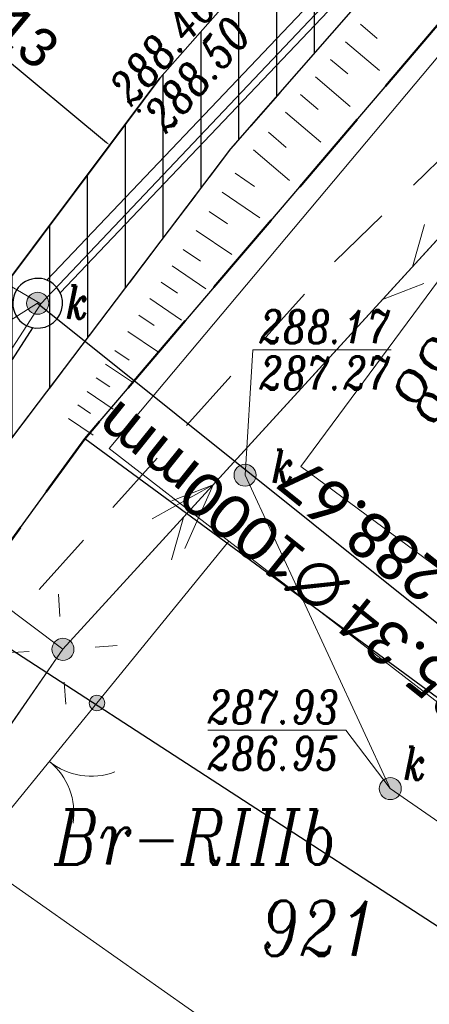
# Model space of a CAD drawing. Header units: metres. Extents: x -1 to 7476305, y 0 to 5497191.
# Tile 95 of 115: x 7475262.18 to 7475271.47, y 5497033.53 to 5497055.86. Entities that reach past the tile are written whole.
import ezdxf
from ezdxf.enums import TextEntityAlignment as Align

# ---------------------------------------------------------------- set-up
doc = ezdxf.new("R2010")
doc.units = ezdxf.units.M
for name, pattern in [('420-500', [1.5, 1, -0.5]), ('EGBO02-500', [2.5, 1.5, -1]), ('KTCR02-500', [1.5, 1, -0.5])]:
    doc.linetypes.add(name, pattern=pattern)
for name, color, linetype, lineweight, true_color in [('BUBZ01_1', 7, 'Continuous', 5, 0x0a0909), ('EGBB01', 7, 'Continuous', 5, 0x0a0909), ('EGBD03', 7, 'Continuous', 5, 0x0a0909), ('EGBK02', 7, 'Continuous', 5, 0x0a0909), ('EGBO02', 7, 'Continuous', 5, 0x0a0909), ('KTCR02', 7, 'Continuous', 5, 0x0a0909), ('KTKR01', 7, 'Continuous', 5, 0x0a0909), ('KTOK05_01', 7, 'Continuous', 5, 0x0a0909), ('RTPW01', 7, 'Continuous', 5, 0x0a0909), ('RTPW02', 7, 'Continuous', 5, 0x0a0909), ('suepnn', 7, 'Continuous', 5, 0x0a0909), ('SUPK_01', 7, 'Continuous', 5, 0x0a0909), ('SUSM01', 7, 'Continuous', 5, 0x0a0909), ('SUSM04_01_E', 7, 'Continuous', 5, 0x0a0909), ('sutp', 7, 'Continuous', 5, 0x0a0909), ('SUUS15_05_K', 7, 'Continuous', 5, 0x0a0909), ('SZOPO_905', 7, 'Continuous', 5, 0x0a0909)]:
    doc.layers.add(name, color=color, linetype=linetype, lineweight=lineweight, true_color=true_color)
for name, color, linetype in [('C-DROGI-SYTUACJA', 7, 'Continuous'), ('C-DROGI-SYTUACJA-ETYKIETY', 7, 'Continuous'), ('C-SIECI-RURY', 150, 'Continuous'), ('C-SIECI-STRUKTURY', 150, 'Continuous'), ('C-SIECI-STRUKTURY-ETYKIETY', 154, 'Continuous'), ('D_chodnik do przełożenia', 3, 'Continuous'), ('D_Granice pasa drogowego', 30, '420-500'), ('D_wymiary', 7, 'Continuous')]:
    doc.layers.add(name, color=color, linetype=linetype)
doc.layers.add('D_opis', color=7, linetype='Continuous', lineweight=18, plot=False)
doc.styles.add('! rom po 1.8mm', font='calibri.ttf', dxfattribs={"height": 0.9})
doc.styles.add('KAMIL', font='calibri.ttf', dxfattribs={"height": 0.75})
doc.styles.add('Style-ITALIC_1250', font='ITALIC_1250.shx')
doc.linetypes.add('KTOK05_01-500', pattern='A,3.75,[13,dgnlstyle-rozp_2015.shx,S=0.002778,R=0,X=0,Y=0],3.75', length=7.5)
doc.dimstyles.new('! 500', dxfattribs={"dimscale": 5, "dimtxt": 0.9, "dimasz": 0.18, "dimexe": 0.08, "dimexo": 0.04, "dimgap": 0.07, "dimtad": 1, "dimzin": 1, "dimtxsty": '! rom po 1.8mm', "dimcen": 0.09, "dimclrd": 256, "dimclre": 256, "dimclrt": 256, "dimazin": 1, "dimtfac": 1, "dimtix": 1, "dimtmove": 1, "dimatfit": 1, "dimfxl": 0.2, "dimlwd": -1, "dimlwe": -1, "dimarcsym": 0})

# ---------------------------------------------------------------- blocks, each defined once
blk = doc.blocks.new('*D84')
at = {"layer": 'D_wymiary', "transparency": 16777216}
for p, q in [((7475258.74, 5497057.576), (7475258.715, 5497057.545)), ((7475258.809, 5497057.519), (7475264.15, 5497053.076)), ((7475264.216, 5497053.014), (7475264.193, 5497052.987))]:
    blk.add_line(p, q, dxfattribs=at)
at = {"layer": 'D_wymiary', "lineweight": 30, "transparency": 16777216}
for points in [[(7475258.819, 5497057.53), (7475258.8, 5497057.507), (7475258.74, 5497057.576)], [(7475264.159, 5497053.087), (7475264.14, 5497053.064), (7475264.219, 5497053.018)]]:
    blk.add_solid(points, dxfattribs=at)
at = {"layer": 'Defpoints', "color": 0, "lineweight": 30, "transparency": 16777216}
for p in [(7475258.753, 5497057.591, 288.855), (7475264.219, 5497053.018), (7475264.228, 5497053.029)]:
    blk.add_point(p, dxfattribs=at)
at = {"layer": 'D_wymiary', "lineweight": 30, "transparency": 16777216, "insert": (7475261.857, 5497055.75), "char_height": 0.9, "attachment_point": 5, "rotation": 320.2416, "style": '! rom po 1.8mm'}
blk.add_mtext('7,13', dxfattribs=at)
blk = doc.blocks.new('*D131')
at = {"layer": 'D_opis', "transparency": 16777216}
for p, q in [((7475285.085, 5497071.614), (7475313.148, 5497052.057)), ((7475313.064, 5497052.006), (7475266.284, 5496984.879)), ((7475238.202, 5497004.339), (7475266.265, 5496984.782))]:
    blk.add_line(p, q, dxfattribs=at)
at = {"layer": 'D_opis', "lineweight": 30, "transparency": 16777216}
for points in [[(7475313.051, 5497052.014), (7475313.076, 5497051.997), (7475313.115, 5497052.08)], [(7475266.271, 5496984.888), (7475266.296, 5496984.87), (7475266.232, 5496984.805)]]:
    blk.add_solid(points, dxfattribs=at)
at = {"layer": 'Defpoints', "color": 0, "lineweight": 30, "transparency": 16777216}
for p in [(7475285.068, 5497071.625), (7475238.185, 5497004.351), (7475266.232, 5496984.805)]:
    blk.add_point(p, dxfattribs=at)
at = {"layer": 'D_opis', "lineweight": 30, "transparency": 16777216, "insert": (7475288.525, 5497019.243), "char_height": 0.9, "attachment_point": 5, "rotation": 55.1278, "style": '! rom po 1.8mm'}
blk.add_mtext('istn. chodnik do odtworzenia\\Pdł. 82,00m', dxfattribs=at)
blk = doc.blocks.new('SUUS15_05_K')
at = {"layer": 'SUUS15_05_K', "linetype": 'Continuous', "lineweight": 13, "true_color": 0x7a7a7a}
h = blk.add_hatch(color=8, dxfattribs=at)
edge = h.paths.add_edge_path()
edge.add_arc((0, 0), 0.25, 0, 360)
at = {"layer": 'SUUS15_05_K', "color": 36, "linetype": 'Continuous', "lineweight": 13, "true_color": 0x803300}
blk.add_circle((0, 0), 0.25, dxfattribs=at)
blk = doc.blocks.new('510')
at = {"layer": 'SUSM04_01_E', "linetype": 'Continuous', "lineweight": 13, "true_color": 0x7a7a7a}
h = blk.add_hatch(color=8, dxfattribs=at)
edge = h.paths.add_edge_path()
edge.add_arc((0, 0), 0.25, 0, 360)
at = {"layer": 'SUSM04_01_E', "color": 18, "linetype": 'Continuous', "lineweight": 13, "true_color": 0x0a0909}
blk.add_circle((0, 0), 0.25, dxfattribs=at)
blk = doc.blocks.new('SUSM01')
at = {"layer": 'SUSM01', "color": 18, "linetype": 'Continuous', "lineweight": 13, "true_color": 0x0a0909}
for p, q in [((-0.543, 0.545), (-0.897, 0.899)), ((0.517, 0.545), (0.871, 0.899)), ((-0.897, -0.869), (-0.543, -0.515)), ((0.871, -0.869), (0.517, -0.515))]:
    blk.add_line(p, q, dxfattribs=at)
blk = doc.blocks.new('905')
at = {"layer": 'SZOPO_905', "color": 18, "linetype": 'Continuous', "lineweight": 13, "true_color": 0x0a0909}
for centre, start, end in [((-1.5, 0), 0, 60), ((1.5, 0), 120, 180)]:
    blk.add_arc(centre, 1.5, start, end, dxfattribs=at)
blk = doc.blocks.new('RTPW02')
at = {"layer": 'RTPW02', "linetype": 'Continuous', "lineweight": 13, "true_color": 0x0a0909}
h = blk.add_hatch(color=18, dxfattribs=at)
edge = h.paths.add_edge_path()
edge.add_arc((0, 0), 0.045, 0, 360)
blk = doc.blocks.new('MDCP_klauzula')
at = {"layer": 'KTOK05_01', "linetype": 'Continuous', "lineweight": 18}
h = blk.add_hatch(color=252, dxfattribs=at)
edge = h.paths.add_edge_path()
edge.add_arc((7475263.932, 5497040.362), 0.175, 0, 360)
at = {"layer": 'BUBZ01_1', "color": 252, "linetype": 'Continuous', "lineweight": 18}
for p, q in [((7475270.287, 5497055.439), (7475269.906, 5497055.763)), ((7475270.336, 5497054.709), (7475269.566, 5497055.363)), ((7475269.615, 5497054.633), (7475269.226, 5497054.964)), ((7475269.672, 5497053.896), (7475268.887, 5497054.564)), ((7475268.944, 5497053.827), (7475268.547, 5497054.165)), ((7475269.008, 5497053.084), (7475268.207, 5497053.765)), ((7475268.224, 5497052.964), (7475267.819, 5497053.308)), ((7475268.297, 5497052.214), (7475267.479, 5497052.909)), ((7475267.504, 5497052.081), (7475267.062, 5497052.381)), ((7475267.627, 5497051.365), (7475266.769, 5497051.948)), ((7475266.892, 5497051.232), (7475266.475, 5497051.515)), ((7475266.989, 5497050.534), (7475266.181, 5497051.082)), ((7475266.279, 5497050.383), (7475265.888, 5497050.649)), ((7475266.397, 5497049.761), (7475265.636, 5497050.277)), ((7475265.754, 5497049.656), (7475265.384, 5497049.906)), ((7475265.85, 5497049.049), (7475265.133, 5497049.535)), ((7475265.229, 5497048.928), (7475264.881, 5497049.164)), ((7475265.304, 5497048.336), (7475264.629, 5497048.793)), ((7475264.66, 5497048.14), (7475264.336, 5497048.36)), ((7475264.757, 5497047.623), (7475264.126, 5497048.051)), ((7475264.223, 5497047.534), (7475263.916, 5497047.741)), ((7475264.301, 5497047.029), (7475263.706, 5497047.432)), ((7475263.785, 5497046.927), (7475263.497, 5497047.123)), ((7475263.845, 5497046.435), (7475263.287, 5497046.813))]:
    blk.add_line(p, q, dxfattribs=at)
at = {"layer": 'EGBB01', "color": 252, "linetype": 'Continuous', "lineweight": 18, "flags": 128}
for points in [[(7475268.55, 5497045.73), (7475280.777, 5497036.679), (7475285.695, 5497043.323), (7475278.662, 5497048.528), (7475280.27, 5497050.701), (7475275.076, 5497054.546), (7475268.55, 5497045.73)], [(7475261.163, 5497036.839), (7475268.679, 5497031.551), (7475264.281, 5497025.301), (7475256.765, 5497030.589), (7475261.163, 5497036.839)]]:
    blk.add_lwpolyline(points, close=True, dxfattribs=at)
at = {"layer": 'EGBD03', "color": 96, "linetype": 'Continuous', "lineweight": 30, "flags": 128}
for points in [[(7475224.229, 5496974.661), (7475234.774, 5496999.181), (7475244.883, 5497018.143), (7475247.158, 5497021.622), (7475253.509, 5497032.362), (7475263.655, 5497046.357), (7475275.03, 5497059.7), (7475278.404, 5497063.267), (7475280.249, 5497065.127), (7475283.737, 5497068.192)], [(7475293.86, 5497051.22), (7475281.69, 5497033.1), (7475263.655, 5497046.357)]]:
    blk.add_lwpolyline(points, dxfattribs=at)
at = {"layer": 'EGBO02', "color": 252, "linetype": 'EGBO02-500', "lineweight": 18, "flags": 128}
blk.add_lwpolyline([(7475310.722, 5497088.786), (7475293.365, 5497073.57), (7475280.887, 5497061.635), (7475269.087, 5497050.145), (7475260.656, 5497040.742), (7475252.665, 5497026.697), (7475247.491, 5497016.342), (7475242.529, 5497005.703), (7475231.803, 5496984.157), (7475223.059, 5496966.836), (7475208.823, 5496940.062), (7475188.311, 5496901.265), (7475181.318, 5496888.389), (7475171.576, 5496875.579), (7475162.425, 5496863.399)], dxfattribs=at)
at = {"layer": 'KTCR02', "color": 252, "linetype": 'KTCR02-500', "lineweight": 18, "flags": 128}
blk.add_lwpolyline([(7475318.09, 5497102.78), (7475319.59, 5497101.07), (7475316.43, 5497098.44), (7475313, 5497095.57), (7475302.42, 5497086.74), (7475292.62, 5497078.32), (7475284.25, 5497070.97), (7475282.24, 5497069.06), (7475278.27, 5497065.23), (7475276.37, 5497063.29), (7475271.56, 5497058.19), (7475266.97, 5497052.93), (7475261.4, 5497045.58), (7475256.95, 5497038.97), (7475254.55, 5497035.06), (7475250.74, 5497028.48), (7475249.26, 5497025.96), (7475246.67, 5497021.06), (7475242.67, 5497013.29), (7475239.43, 5497006.85), (7475237.53, 5497003), (7475227.8, 5496982.89)], dxfattribs=at)
at = {"layer": 'KTKR01', "color": 252, "linetype": 'Continuous', "lineweight": 18, "flags": 128}
blk.add_lwpolyline([(7475248.4, 5497028.94), (7475252.58, 5497036.21), (7475255.06, 5497040.12), (7475259.57, 5497046.81), (7475265.36, 5497054.54), (7475270, 5497059.8), (7475274.82, 5497064.93), (7475281.29, 5497071.24), (7475282.05, 5497071.93), (7475291.36, 5497080.2), (7475300.96, 5497088.36), (7475309.73, 5497095.73), (7475310.51, 5497096.37), (7475316.61, 5497101.48), (7475318.09, 5497102.78), (7475330.5, 5497113.22)], dxfattribs=at)
at = {"layer": 'KTOK05_01', "color": 252, "linetype": 'Continuous', "lineweight": 18}
blk.add_line((7475263.932, 5497040.362), (7475261.775, 5497037.71), dxfattribs=at)
at = {"layer": 'KTOK05_01', "color": 252, "linetype": 'KTOK05_01-500', "lineweight": 18, "flags": 128}
for points in [[(7475271.854, 5497055.257), (7475264.206, 5497046.133), (7475266.92, 5497044.036), (7475263.932, 5497040.362)], [(7475266.92, 5497044.036), (7475281.26, 5497032.956), (7475284.897, 5497038.334)]]:
    blk.add_lwpolyline(points, dxfattribs=at)
at = {"layer": 'KTOK05_01', "color": 252, "linetype": 'Continuous', "lineweight": 18}
blk.add_circle((7475263.932, 5497040.362), 0.175, dxfattribs=at)
at = {"layer": 'suepnn', "color": 1, "linetype": 'Continuous', "lineweight": 13, "true_color": 0xfa0000}
blk.add_line((7475263.16, 5497041.58), (7475237.48, 5497060.92), dxfattribs=at)
at = {"layer": 'suepnn', "color": 1, "linetype": 'Continuous', "lineweight": 13, "true_color": 0xfa0000, "flags": 128}
for points in [[(7475213.493, 5497043.011), (7475228.438, 5497032.611), (7475243.96, 5497013.85), (7475263.16, 5497041.58), (7475279.69, 5497059.683)], [(7475265.184, 5497044.539), (7475266.565, 5497045.309), (7475265.923, 5497043.864)]]:
    blk.add_lwpolyline(points, dxfattribs=at)
at = {"layer": 'SUPK_01', "color": 36, "linetype": 'Continuous', "lineweight": 13, "true_color": 0x803300, "flags": 128}
for points in [[(7475283.66, 5497071.59), (7475262.66, 5497049.42), (7475261.592, 5497050.041)], [(7475262.66, 5497049.42), (7475249.55, 5497029.14), (7475248.379, 5497029.334)], [(7475285.011, 5497028.433), (7475270.58, 5497038.42), (7475267.29, 5497045.53)]]:
    blk.add_lwpolyline(points, dxfattribs=at)
at = {"layer": 'sutp', "color": 30, "linetype": 'Continuous', "lineweight": 13, "true_color": 0xff9100}
for p, q in [((7475263.16, 5497041.58), (7475279.69, 5497059.683)), ((7475271.083, 5497050.257), (7475271.356, 5497051.219)), ((7475270.408, 5497049.519), (7475271.342, 5497049.878)), ((7475266.565, 5497045.309), (7475265.632, 5497044.95)), ((7475265.891, 5497044.571), (7475265.618, 5497043.609)), ((7475243.96, 5497013.85), (7475263.16, 5497041.58))]:
    blk.add_line(p, q, dxfattribs=at)
at = {"layer": 'SUUS15_05_K', "color": 252, "linetype": 'Continuous', "lineweight": 18, "flags": 128}
for points in [[(7475262.587, 5497049.431), (7475261.131, 5497048.516), (7475260.981, 5497048.516)], [(7475267.29, 5497045.53), (7475267.465, 5497048.374), (7475267.615, 5497048.374)], [(7475270.58, 5497038.42), (7475269.576, 5497039.745), (7475269.426, 5497039.745)]]:
    blk.add_lwpolyline(points, dxfattribs=at)
at = {"layer": 'RTPW02', "color": 252, "linetype": 'Continuous', "lineweight": 18}
for p in [(7475264.659, 5497054.006), (7475264.887, 5497053.796)]:
    blk.add_blockref('RTPW02', p, dxfattribs=at)
at = {"layer": 'SUSM01', "color": 252, "linetype": 'Continuous', "lineweight": 18, "rotation": 48.82593315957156}
blk.add_blockref('SUSM01', (7475263.16, 5497041.58), dxfattribs=at)
at = {"layer": 'SUSM04_01_E', "color": 252, "linetype": 'Continuous', "lineweight": 18}
blk.add_blockref('510', (7475263.16, 5497041.58), dxfattribs=at)
at = {"layer": 'SUUS15_05_K', "color": 252, "linetype": 'Continuous', "lineweight": 18}
for p in [(7475262.587, 5497049.431), (7475267.29, 5497045.53), (7475270.58, 5497038.42)]:
    blk.add_blockref('SUUS15_05_K', p, dxfattribs=at)
at = {"layer": 'SZOPO_905', "color": 252, "linetype": 'Continuous', "lineweight": 18, "rotation": 230.8829155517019}
blk.add_blockref('905', (7475262.854, 5497039.036), dxfattribs=at)
at = {"layer": 'EGBB01', "color": 252, "linetype": 'Continuous', "lineweight": 18, "style": 'Style-ITALIC_1250', "width": 0.8}
blk.add_text('88', height=1.25, rotation=233.4913, dxfattribs=at).set_placement((7475271.044, 5497048.049), align=Align.CENTER)
at = {"layer": 'EGBD03', "color": 96, "linetype": 'Continuous', "lineweight": 30, "style": 'Style-ITALIC_1250', "width": 0.8}
blk.add_text('921', height=1.25, dxfattribs=at).set_placement((7475267.631, 5497034.624))
at = {"layer": 'EGBK02', "color": 252, "linetype": 'Continuous', "lineweight": 18, "style": 'Style-ITALIC_1250', "width": 0.8}
blk.add_text('Br-RIIIb', height=1.25, dxfattribs=at).set_placement((7475262.965, 5497036.696))
at = {"layer": 'RTPW02', "color": 252, "linetype": 'Continuous', "lineweight": 18, "style": 'Style-ITALIC_1250', "width": 0.8}
for s, p in [('288.46', (7475264.713, 5497053.873)), ('288.50', (7475265.502, 5497053.262))]:
    blk.add_text(s, height=0.75, rotation=48.5835, dxfattribs=at).set_placement(p)
at = {"layer": 'SUUS15_05_K', "color": 36, "linetype": 'Continuous', "lineweight": 13, "true_color": 0x803300, "style": 'Style-ITALIC_1250', "width": 0.8}
for s, p in [('k', (7475263.226, 5497049.08)), ('%%u288.17%%U', (7475267.615, 5497048.524)), ('k', (7475267.891, 5497045.357)), ('k', (7475270.879, 5497038.617))]:
    blk.add_text(s, height=0.75, dxfattribs=at).set_placement(p)
blk.add_text('%%o287.27%%O', height=0.75, dxfattribs=at).set_placement((7475267.615, 5497048.224), align=Align.TOP_LEFT)
blk.add_text('%%u287.93%%U', height=0.75, dxfattribs=at).set_placement((7475269.426, 5497039.895), align=Align.RIGHT)
blk.add_text('%%o286.95%%O', height=0.75, dxfattribs=at).set_placement((7475269.426, 5497039.595), align=Align.TOP_RIGHT)

msp = doc.modelspace()

# ---------------------------------------------------------------- hatches: boundary and pattern name
at = {"layer": 'D_chodnik do przełożenia', "lineweight": 30}
h = msp.add_hatch(dxfattribs=at)
h.set_pattern_fill('ANSI31', color=3, scale=0.27, angle=45)
h.paths.add_polyline_path([(7475265.36, 5497054.54), (7475264.22, 5497053.018), (7475259.57, 5497046.81), (7475255.06, 5497040.12), (7475252.58, 5497036.21), (7475248.314, 5497028.78), (7475244.36, 5497021.44), (7475240.69, 5497014.3), (7475237.52, 5497008.04), (7475236.215, 5497005.367), (7475238.213, 5497004.404), (7475241.05, 5497010.07), (7475244.67, 5497017.175), (7475247.44, 5497022.39), (7475250.74, 5497028.48), (7475255.75, 5497037.015), (7475259.702, 5497043.057), (7475261.4, 5497045.58), (7475266.97, 5497052.93), (7475271.56, 5497058.19), (7475278.27, 5497065.23), (7475283.245, 5497070.015), (7475284.274, 5497070.994), (7475285.039, 5497071.671), (7475283.49, 5497073.209), (7475281.29, 5497071.24), (7475274.82, 5497064.93), (7475270, 5497059.8)])

# ---------------------------------------------------------------- linework, layer by layer
at = {"layer": 'D_chodnik do przełożenia', "lineweight": 30, "flags": 128}
msp.add_lwpolyline([(7475250.74, 5497028.48), (7475255.75, 5497037.015), (7475259.702, 5497043.057), (7475261.4, 5497045.58), (7475266.97, 5497052.93), (7475271.56, 5497058.19), (7475278.27, 5497065.23), (7475283.245, 5497070.015), (7475284.274, 5497070.994), (7475285.039, 5497071.671), (7475283.49, 5497073.209), (7475281.29, 5497071.24), (7475274.82, 5497064.93), (7475270, 5497059.8), (7475265.36, 5497054.54), (7475264.22, 5497053.018), (7475259.57, 5497046.81), (7475255.06, 5497040.12), (7475252.58, 5497036.21), (7475248.314, 5497028.78)], dxfattribs=at)
at = {"layer": 'D_Granice pasa drogowego', "lineweight": 50, "ltscale": 2, "flags": 128}
msp.add_lwpolyline([(7474871.194, 5496602.021), (7474875.844, 5496605.985), (7474886.51, 5496614.328), (7474893.187, 5496619.551), (7474906.364, 5496629.859), (7474908.002, 5496630.38), (7474914.804, 5496638.74), (7474928.905, 5496651.777), (7474946.406, 5496669.552), (7474957.321, 5496680.639), (7474994.148, 5496718.045), (7475014.642, 5496738.841), (7475028.014, 5496750.844), (7475033.755, 5496755.998), (7475037.841, 5496759.479), (7475046.672, 5496767.002), (7475050.423, 5496770.198), (7475056.626, 5496775.2), (7475065.197, 5496781.478), (7475069.506, 5496784.668), (7475083.953, 5496795.64), (7475091.313, 5496801.229), (7475097.69, 5496806.073), (7475103.398, 5496810.407), (7475110.576, 5496816.081), (7475114.68, 5496819.326), (7475120.064, 5496824.042), (7475130.991, 5496833.37), (7475144.36, 5496846.35), (7475159.914, 5496864.742), (7475165.321, 5496871.433), (7475168.549, 5496875.377), (7475175.09, 5496884.328), (7475189.457, 5496903.989), (7475193.179, 5496911.075), (7475198.108, 5496920.456), (7475202.904, 5496929.586), (7475209.984, 5496944.676), (7475224.229, 5496974.661), (7475228.871, 5496985.456), (7475234.774, 5496999.181), (7475235.211, 5497000), (7475244.883, 5497018.143), (7475247.158, 5497021.622), (7475253.509, 5497032.362), (7475263.655, 5497046.357), (7475275.03, 5497059.7), (7475278.404, 5497063.267), (7475280.249, 5497065.127), (7475283.737, 5497068.192), (7475289.77, 5497074.68), (7475292.049, 5497076.649), (7475298.288, 5497082.039), (7475318.081, 5497097.784), (7475318.6, 5497101.12), (7475308.342, 5497109.277), (7475299.764, 5497105.915), (7475300.031, 5497102.685), (7475290.434, 5497094.878), (7475285.765, 5497091.08), (7475277.631, 5497083.259), (7475263.588, 5497069.572), (7475259.571, 5497065.54), (7475255.16, 5497060.7), (7475248.447, 5497051.193), (7475241.071, 5497040.575), (7475236.851, 5497034.5), (7475232.87, 5497026.192), (7475228.603, 5497017.286), (7475222.129, 5497003.773), (7475221.6, 5497002.67), (7475223.058, 5497002.07), (7475222.491, 5496999.056), (7475222.104, 5496998.239), (7475217.488, 5496988.479), (7475214.662, 5496982.503), (7475211.997, 5496976.871), (7475210.402, 5496973.497), (7475207.108, 5496966.534), (7475200.594, 5496952.761), (7475195.041, 5496942.357), (7475186.706, 5496926.741), (7475181.863, 5496917.665), (7475180.812, 5496915.697), (7475174.258, 5496906.159), (7475161.354, 5496887.311), (7475156.287, 5496881.059), (7475137.148, 5496857.357), (7475129.378, 5496848.794), (7475126.377, 5496845.473), (7475122.357, 5496841.906), (7475113.346, 5496833.897), (7475108.201, 5496829.327), (7475103.572, 5496825.562), (7475101.251, 5496823.675), (7475097.151, 5496820.343), (7475092.412, 5496817.061), (7475083.189, 5496810.712), (7475063.35, 5496796.429), (7475055.25, 5496790.597), (7475035.25, 5496773.04), (7475032.26, 5496770.67), (7475010.572, 5496750.962), (7475002.025, 5496743.149), (7474993.311, 5496735.182), (7474991.33, 5496733.29), (7474987.11, 5496729.262), (7474981.728, 5496724.125), (7474978.688, 5496721.224), (7474975.041, 5496717.744), (7474967.615, 5496710.352), (7474955.357, 5496698.026), (7474948.808, 5496691.442), (7474943.173, 5496685.776), (7474941.426, 5496684.019), (7474940.056, 5496682.642), (7474939.655, 5496682.287), (7474931.483, 5496675.053), (7474923.147, 5496667.674), (7474919.881, 5496664.783), (7474908.976, 5496655.13), (7474905.9, 5496652.407), (7474901.86, 5496653.48)], dxfattribs=at)

# ---------------------------------------------------------------- dimensions: what is measured, and where the dimension line sits
at = {"layer": 'D_opis', "lineweight": 30}
dim = msp.add_aligned_dim(p1=(7475285.068, 5497071.625), p2=(7475238.185, 5497004.351), distance=34.186, text='istn. chodnik do odtworzenia\\Pdł. <>m', dimstyle='! 500', override={"dimscale": 0.5}, dxfattribs=at)
dim.commit()
dim.dimension.update_dxf_attribs({"geometry": '*D131', "text_midpoint": (7475288.525, 5497019.243)})
at = {"layer": 'D_wymiary', "color": 18, "lineweight": 30, "true_color": 0x000000}
dim = msp.add_linear_dim(base=(7475264.219, 5497053.018), p1=(7475258.753, 5497057.591, 288.855), p2=(7475264.228, 5497053.029), angle=140.2416, dimstyle='! 500', override={"dimscale": 0.5}, dxfattribs=at)
dim.commit()
dim.dimension.update_dxf_attribs({"geometry": '*D84', "text_midpoint": (7475261.857, 5497055.75)})

# ---------------------------------------------------------------- next in the draw order: block references
at = {"layer": 'RTPW01', "color": 18, "lineweight": 30, "true_color": 0x000000}
msp.add_blockref('MDCP_klauzula', (0, 0), dxfattribs=at)

# ---------------------------------------------------------------- next in the draw order: linework, layer by layer
at = {"layer": 'C-DROGI-SYTUACJA', "color": 1, "linetype": 'Continuous', "lineweight": 15, "ltscale": 0.5, "flags": 128}
msp.add_lwpolyline([(7475274.574, 5497069.901, 0.059501), (7475254.845, 5497046.208)], format="xyb", dxfattribs=at)
at = {"layer": 'C-DROGI-SYTUACJA', "color": 7, "linetype": 'Continuous', "lineweight": 30}
msp.add_polyline3d([(7475248.4, 5497028.94, 288.523), (7475252.58, 5497036.21, 288.506), (7475255.06, 5497040.12, 288.492), (7475259.57, 5497046.81, 288.489), (7475265.36, 5497054.54, 288.487), (7475270, 5497059.8, 288.506), (7475274.82, 5497064.93, 288.488), (7475281.29, 5497071.24, 288.472), (7475282.05, 5497071.93, 288.462), (7475291.36, 5497080.2, 288.515), (7475300.96, 5497088.36, 288.589), (7475309.73, 5497095.73, 289.14), (7475310.51, 5497096.37, 289.096), (7475316.61, 5497101.48, 288.628), (7475318.09, 5497102.78, 288.645)], dxfattribs=at)
at = {"layer": 'C-DROGI-SYTUACJA-ETYKIETY', "color": 1, "linetype": 'Continuous', "lineweight": -3}
msp.add_line((7475254.845, 5497046.208), (7475288.402, 5497024.438), dxfattribs=at)
at = {"layer": 'C-SIECI-RURY', "color": 150, "linetype": 'Continuous', "lineweight": 30}
for p, q in [((7475262.797, 5497049.955), (7475283.127, 5497071.351)), ((7475263.1, 5497049.668), (7475283.43, 5497071.063)), ((7475250.003, 5497029.496), (7475262.479, 5497048.876))]:
    msp.add_line(p, q, dxfattribs=at)
at = {"layer": 'C-SIECI-STRUKTURY', "color": 150, "linetype": 'Continuous', "lineweight": 30}
for start, end in [(51.2829, 231.2829), (231.2829, 51.2829)]:
    msp.add_arc((7475262.587, 5497049.431), 0.565, start, end, dxfattribs=at)
at = {"layer": 'C-SIECI-STRUKTURY-ETYKIETY', "color": 154, "linetype": 'Continuous', "lineweight": -3}
msp.add_line((7475262.587, 5497049.431, 288.674), (7475278.192, 5497036.921, 288.674), dxfattribs=at)

# ---------------------------------------------------------------- next in the draw order: texts
at = {"layer": 'C-SIECI-STRUKTURY-ETYKIETY', "color": 154, "linetype": 'Continuous', "lineweight": -3, "insert": (7475271.483, 5497043.741, 288.674), "char_height": 1, "attachment_point": 8, "rotation": 141.2829, "style": 'KAMIL'}
msp.add_mtext('KM 2+485.34 ∅{\\fCalibri|b0|i0|c238|p34;1}000mm\\Prz.w.288.67', dxfattribs=at)

doc.saveas('drawing.dxf')
